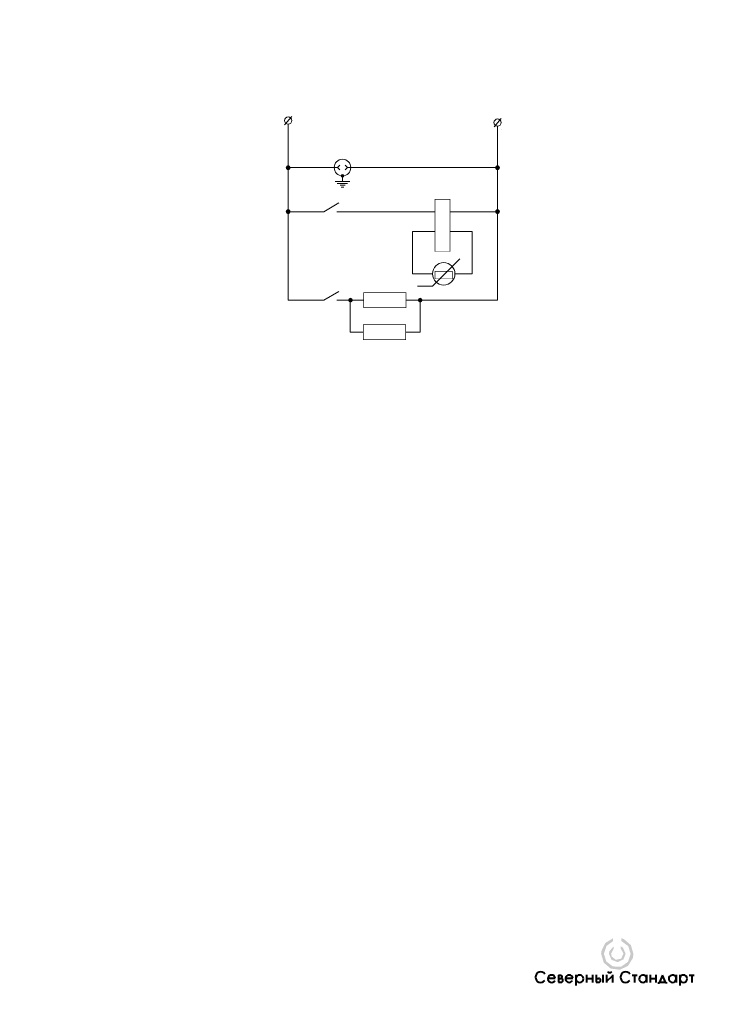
# Model space of a CAD drawing. Header units: millimetres. Extents: x 0 to 210, y 0 to 297.
import ezdxf

# ---------------------------------------------------------------- set-up
doc = ezdxf.new("R2010")
doc.units = ezdxf.units.MM
for name, pattern in [('K5LT32768', [0]), ('K5LT32771', [0]), ('K5LT32778', [0]), ('K5LT32779', [0]), ('K5LT_THIN', [0]), ('K5LT_THIN_INCLUDED_TO_HATCHING', [0])]:
    doc.linetypes.add(name, pattern=pattern)

# ---------------------------------------------------------------- blocks, each defined once
blk = doc.blocks.new('U2')
at = {"true_color": 0xff00ff}
blk.add_hatch(color=6, dxfattribs=at).paths.add_polyline_path([(181.41, 19.93), (181.41, 19.06), (183.43, 17.57), (184.19, 15.23), (183.4, 12.84), (181.37, 11.38), (178.86, 11.41), (176.85, 12.91), (176.12, 15.23), (176.9, 17.61), (178.9, 19.07), (178.9, 19.94), (176.54, 18.5), (175.34, 16.01), (175.28, 15.23), (176.06, 12.58), (178.16, 10.78), (180.9, 10.42), (183.4, 11.6), (184.85, 13.95), (185.02, 15.23), (184.24, 17.88), (182.14, 19.67)])
at = {"true_color": 0x0000ff}
blk.add_hatch(color=5, dxfattribs=at).paths.add_polyline_path([(181.2, 17.51), (181.2, 16.77), (182.01, 15.36), (182.01, 15.23), (181.31, 13.77), (179.72, 13.42), (178.46, 14.44), (178.29, 15.23), (179, 16.69), (179.11, 16.78), (179.11, 17.51), (177.79, 16.07), (177.64, 15.23), (178.41, 13.42), (180.25, 12.72), (182.02, 13.56), (182.66, 15.23), (181.89, 17.03)])
at = {"color": 7, "linetype": 'K5LT32768', "lineweight": 40}
for p, q in [((167.7, 8.91), (167.7, 5.7)), ((198.99, 8.91), (198.99, 5.7)), ((159.24, 7.86), (161.46, 7.86)), ((162.41, 8.81), (162.41, 6.66)), ((162.41, 8.81), (163.17, 8.81)), ((162.41, 7.79), (163.17, 7.79)), ((162.41, 6.66), (163.17, 6.66)), ((164.51, 7.86), (166.73, 7.86)), ((170.92, 8.9), (170.92, 6.56)), ((170.92, 7.83), (172.63, 7.83)), ((172.63, 8.9), (172.63, 6.56)), ((173.77, 8.9), (173.77, 6.66)), ((173.77, 7.79), (174.53, 7.79)), ((173.77, 6.66), (174.53, 6.66)), ((175.82, 8.9), (175.82, 6.56)), ((176.91, 8.9), (176.91, 6.56)), ((176.91, 6.86), (178.73, 8.61)), ((178.73, 8.9), (178.73, 6.56)), ((184.59, 8.81), (186.15, 8.81)), ((185.38, 8.81), (185.38, 6.56)), ((188.97, 8.9), (188.97, 6.56)), ((190.08, 8.9), (190.08, 6.56)), ((190.08, 7.83), (191.78, 7.83)), ((191.78, 8.9), (191.78, 6.56)), ((192.63, 6.21), (192.63, 6.64)), ((192.63, 6.64), (194.92, 6.64)), ((193.79, 8.77), (192.87, 6.64)), ((194.71, 6.64), (193.79, 8.77)), ((194.92, 6.64), (194.92, 6.26)), ((197.88, 8.9), (197.88, 6.56)), ((201.79, 8.81), (203.35, 8.81)), ((202.58, 8.81), (202.58, 6.56))]:
    blk.add_line(p, q, dxfattribs=at)
for centre, radius, start, end in [((157.06, 8.17), 1.58, 37.074, 321.6008), ((177.84, 10.37), 0.82, 216.4819, 323.681), ((182.7, 8.17), 1.58, 37.074, 321.6008), ((160.35, 7.71), 1.12, 7.3391, 332.5516), ((163, 8.31), 0.529, 281.1083, 70.9439), ((163.17, 7.22), 0.565, 270, 90), ((165.62, 7.71), 1.12, 7.3391, 332.5516), ((168.81, 7.71), 1.12, 0, 180), ((168.81, 7.71), 1.12, 180, 0), ((174.53, 7.22), 0.565, 270, 90), ((187.88, 7.71), 1.12, 7.3391, 3.7582), ((196.79, 7.71), 1.12, 7.3391, 3.7582), ((200.09, 7.71), 1.12, 0, 180), ((200.09, 7.71), 1.12, 180, 0)]:
    blk.add_arc(centre, radius, start, end, dxfattribs=at)
blk = doc.blocks.new('U4')
at = {"color": 7, "linetype": 'K5LT_THIN_INCLUDED_TO_HATCHING', "lineweight": 18}
for start, end in [(0, 180), (180, 0)]:
    blk.add_arc((144.06, 265.97), 1.08, start, end, dxfattribs=at)
blk = doc.blocks.new('U5')
at = {"color": 7, "linetype": 'K5LT_THIN_INCLUDED_TO_HATCHING', "lineweight": 18}
for start, end in [(0, 180), (180, 0)]:
    blk.add_arc((80.94, 266.57), 1.08, start, end, dxfattribs=at)
blk = doc.blocks.new('U6')
at = {"color": 5, "linetype": 'K5LT_THIN', "lineweight": 18, "true_color": 0x0000ff}
for p, q in [((96.17, 241.71), (91.65, 239.08)), ((91.65, 239.08), (81.5, 239.08)), ((95.65, 239.08), (101.79, 239.08))]:
    blk.add_line(p, q, dxfattribs=at)
blk = doc.blocks.new('U7')
blk.add_hatch(color=7).paths.add_polyline_path([(81.5, 252.38), (81.34, 252.78), (80.94, 252.95), (80.54, 252.78), (80.38, 252.38), (80.54, 251.99), (80.94, 251.82), (81.34, 251.99)])
at = {"color": 5, "linetype": 'K5LT_THIN', "lineweight": 18, "true_color": 0x0000ff}
for start, end in [(0, 180), (180, 0)]:
    blk.add_arc((80.94, 252.38), 0.562, start, end, dxfattribs=at)
blk = doc.blocks.new('U8')
blk.add_hatch(color=7).paths.add_polyline_path([(144.63, 252.38), (144.46, 252.78), (144.06, 252.95), (143.67, 252.78), (143.5, 252.38), (143.67, 251.99), (144.06, 251.82), (144.46, 251.99)])
at = {"color": 5, "linetype": 'K5LT_THIN', "lineweight": 18, "true_color": 0x0000ff}
for start, end in [(0, 180), (180, 0)]:
    blk.add_arc((144.06, 252.38), 0.562, start, end, dxfattribs=at)
blk = doc.blocks.new('U9')
blk.add_hatch(color=7).paths.add_polyline_path([(81.5, 239.08), (81.34, 239.48), (80.94, 239.65), (80.54, 239.48), (80.38, 239.08), (80.54, 238.69), (80.94, 238.52), (81.34, 238.69)])
at = {"color": 5, "linetype": 'K5LT_THIN', "lineweight": 18, "true_color": 0x0000ff}
for start, end in [(0, 180), (180, 0)]:
    blk.add_arc((80.94, 239.08), 0.562, start, end, dxfattribs=at)
blk = doc.blocks.new('U10')
blk.add_hatch(color=7).paths.add_polyline_path([(144.63, 239.08), (144.46, 239.48), (144.06, 239.65), (143.67, 239.48), (143.5, 239.08), (143.67, 238.69), (144.06, 238.52), (144.46, 238.69)])
at = {"color": 5, "linetype": 'K5LT_THIN', "lineweight": 18, "true_color": 0x0000ff}
for start, end in [(0, 180), (180, 0)]:
    blk.add_arc((144.06, 239.08), 0.562, start, end, dxfattribs=at)
blk = doc.blocks.new('U11')
at = {"color": 5, "linetype": 'K5LT_THIN', "lineweight": 18, "true_color": 0x0000ff}
for p, q in [((96.17, 215), (91.65, 212.38)), ((91.65, 212.38), (80.94, 212.38)), ((95.65, 212.38), (103.69, 212.38))]:
    blk.add_line(p, q, dxfattribs=at)
blk = doc.blocks.new('U12')
blk.add_hatch(color=7).paths.add_polyline_path([(97.74, 249.88), (97.62, 250.18), (97.32, 250.31), (97.02, 250.18), (96.89, 249.88), (97.02, 249.58), (97.32, 249.46), (97.62, 249.58)])
at = {"color": 7, "linetype": 'K5LT32771', "lineweight": 18}
for p, q in [((97.32, 249.88), (97.32, 248.2)), ((95.07, 248.2), (99.57, 248.2)), ((98.82, 247.63), (95.69, 247.63)), ((96.57, 247.07), (98.07, 247.07)), ((97.69, 246.51), (96.94, 246.51))]:
    blk.add_line(p, q, dxfattribs=at)
at = {"color": 5, "linetype": 'K5LT_THIN', "lineweight": 18, "true_color": 0x0000ff}
for start, end in [(0, 180), (180, 0)]:
    blk.add_arc((97.32, 249.88), 0.424, start, end, dxfattribs=at)
blk = doc.blocks.new('U13')
blk.add_hatch(color=7).paths.add_polyline_path([(121.29, 212.4), (121.13, 212.8), (120.73, 212.96), (120.33, 212.8), (120.17, 212.4), (120.33, 212), (120.73, 211.84), (121.13, 212)])
at = {"color": 5, "linetype": 'K5LT_THIN', "lineweight": 18, "true_color": 0x0000ff}
for start, end in [(0, 180), (180, 0)]:
    blk.add_arc((120.73, 212.4), 0.562, start, end, dxfattribs=at)
blk = doc.blocks.new('U14')
blk.add_hatch(color=7).paths.add_polyline_path([(100.27, 212.4), (100.11, 212.8), (99.71, 212.96), (99.31, 212.8), (99.15, 212.4), (99.31, 212), (99.71, 211.84), (100.11, 212)])
at = {"color": 5, "linetype": 'K5LT_THIN', "lineweight": 18, "true_color": 0x0000ff}
for start, end in [(0, 180), (180, 0)]:
    blk.add_arc((99.71, 212.4), 0.562, start, end, dxfattribs=at)

msp = doc.modelspace()

# ---------------------------------------------------------------- linework, layer by layer
at = {"color": 7, "linetype": 'K5LT_THIN_INCLUDED_TO_HATCHING', "lineweight": 18}
for p, q in [((82.05, 267.84), (79.87, 265.31)), ((145.18, 267.24), (142.99, 264.7))]:
    msp.add_line(p, q, dxfattribs=at)
at = {"color": 5, "linetype": 'K5LT_THIN', "lineweight": 18, "true_color": 0x0000ff}
for p, q in [((80.94, 253.34), (80.94, 265.49)), ((144.06, 261.39), (144.06, 264.89)), ((145.19, 265.97), (145.19, 265.98)), ((144.06, 212.4), (144.06, 261.39)), ((145.19, 263.81), (145.19, 263.82)), ((80.94, 253.34), (80.94, 212.38)), ((95.82, 252.38), (96.52, 253.09)), ((98.82, 252.38), (98.11, 253.09)), ((80.94, 252.38), (94.82, 252.38)), ((95.82, 252.38), (94.82, 252.38)), ((95.82, 252.38), (96.52, 251.68)), ((98.82, 252.38), (98.11, 251.68)), ((98.82, 252.38), (99.82, 252.38)), ((99.82, 252.38), (144.06, 252.38)), ((99.67, 212.38), (99.67, 202.77)), ((120.7, 212.4), (120.7, 202.77)), ((99.67, 202.77), (103.63, 202.77)), ((116.38, 202.77), (120.7, 202.77))]:
    msp.add_line(p, q, dxfattribs=at)
at = {"color": 7, "linetype": 'K5LT32778', "lineweight": 18}
for p, q in [((145.19, 265.98), (145.19, 265.98)), ((145.19, 263.82), (145.19, 263.82)), ((125.19, 239.08), (101.79, 239.08)), ((144.06, 239.08), (129.69, 239.08)), ((118.44, 233.08), (118.44, 220.33)), ((125.19, 233.08), (118.44, 233.08)), ((129.69, 233.08), (136.44, 233.08)), ((136.44, 233.08), (136.44, 220.33)), ((132.69, 224.83), (124.44, 216.58)), ((118.44, 220.33), (121.07, 220.33)), ((121.07, 220.33), (124.44, 220.33)), ((132.32, 220.33), (131.19, 220.33)), ((136.44, 220.33), (132.32, 220.33)), ((124.44, 216.58), (119.94, 216.58)), ((144.06, 212.4), (116.44, 212.4))]:
    msp.add_line(p, q, dxfattribs=at)
at = {"color": 7, "linetype": 'K5LT32779', "const_width": 0.18}
for points in [[(129.69, 242.83), (129.69, 227.08), (125.19, 227.08), (125.19, 242.83)], [(125.19, 221.08), (130.44, 221.08), (130.44, 218.83), (125.19, 218.83)], [(103.69, 214.65), (116.44, 214.65), (116.44, 210.15), (103.69, 210.15)], [(103.63, 205.02), (116.38, 205.02), (116.38, 200.52), (103.63, 200.52)]]:
    msp.add_lwpolyline(points, close=True, dxfattribs=at)
at = {"color": 5, "linetype": 'K5LT_THIN', "lineweight": 18, "true_color": 0x0000ff}
msp.add_circle((97.32, 252.38), 2.5, dxfattribs=at)
at = {"color": 7, "linetype": 'K5LT32778', "lineweight": 18}
msp.add_circle((127.82, 220.33), 3.38, dxfattribs=at)

# ---------------------------------------------------------------- block references
for name in ['U5', 'U4', 'U7', 'U8', 'U12', 'U6', 'U9', 'U10', 'U11', 'U14', 'U13', 'U2']:
    msp.add_blockref(name, (0, 0))

doc.saveas('drawing.dxf')
